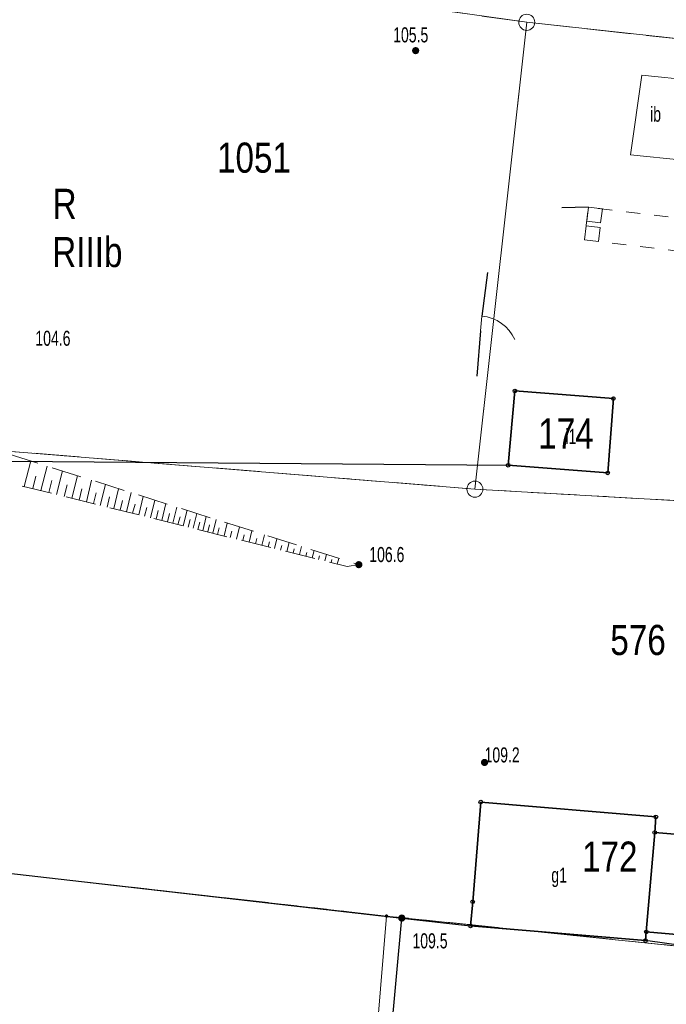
# Model space of a CAD drawing. Header units: inches. Extents: x 6497603 to 6502483, y 5925790 to 5934357.
# Tile 161 of 256: x 6501178 to 6501210, y 5926149 to 5926198. Entities that reach past the tile are written whole.
import ezdxf
from ezdxf.enums import TextEntityAlignment as Align

# ---------------------------------------------------------------- set-up
doc = ezdxf.new("R2010")
doc.units = ezdxf.units.IN
doc.header["$MEASUREMENT"] = 0
for name, pattern in [('1.5_0.75', [2.25, 1.5, -0.75]), ('219-1000', [0, 0]), ('egkk-1000', [3, 2.25, -0.75]), ('egug-1000', [1.5, 0.75, -0.75]), ('otda_1000', [1.4, 0.7, -0.7]), ('otof_1000', [0, 0])]:
    doc.linetypes.add(name, pattern=pattern)
for name, color, linetype in [('000 Inne (niezydentyfikowane)', 7, 'Continuous'), ('202-punkt graniczny', 7, 'Continuous'), ('203-punkt graniczny', 7, 'Continuous'), ('209-oznaczenie konturu klasyfikacyjnego', 7, 'Continuous'), ('210-oznaczenie konturu użytku gruntowego', 7, 'Continuous'), ('211-numer działki ewidencyjnej', 7, 'Continuous'), ('217-kontur klasyfikacyjny', 7, 'Continuous'), ('218-kontur użytku gruntowego', 7, 'Continuous'), ('219-działka ewidencyjna', 7, 'Continuous'), ('312-budynek ewidencyjny', 7, 'Continuous'), ('312-oznaczenie budynku ewidencyjnego', 7, 'Continuous'), ('312-oznaczenie budynku ewidencyjnego-Atr117', 7, 'Continuous'), ('furtka', 7, 'Continuous'), ('inna budowla', 7, 'Continuous'), ('inna budowla-Atr17', 7, 'Continuous'), ('ogrodzenie trwałe', 7, 'Continuous'), ('pikieta naturalna', 7, 'Continuous'), ('pikieta naturalna-Atr2', 7, 'Continuous'), ('Punkt budynku', 7, 'Continuous'), ('skarpa nieumocniona', 7, 'Continuous'), ('wiata', 7, 'Continuous')]:
    doc.layers.add(name, color=color, linetype=linetype)
doc.styles.get("Standard").update_dxf_attribs({"font": 'arial.ttf'})
doc.linetypes.add('902-1000', pattern='A,5,0,[1,ksztalty.shx,S=1,R=0,X=0,Y=0],5', length=10)

# ---------------------------------------------------------------- blocks, each defined once
blk = doc.blocks.new('202')
at = {"color": 0, "linetype": 'Continuous', "lineweight": 0}
blk.add_circle((0, 0), 0.4, dxfattribs=at)
blk = doc.blocks.new('203')
at = {"linetype": 'Continuous', "lineweight": 0}
h = blk.add_hatch(color=0, dxfattribs=at)
edge = h.paths.add_edge_path()
edge.add_arc((0, 0), 0.09, 0, 360)
blk = doc.blocks.new('PUNKTBUD')
at = {"color": 0}
blk.add_circle((0, 0), 0.09, dxfattribs=at)
blk = doc.blocks.new('PW01')
at = {"linetype": 'Continuous', "lineweight": 13}
h = blk.add_hatch(color=0, dxfattribs=at)
edge = h.paths.add_edge_path()
edge.add_arc((0, 0), 0.18, 0, 360)
blk = doc.blocks.new('IB10')
at = {"color": 0, "linetype": 'Continuous', "lineweight": 13}
for p, q in [((0, 0), (0, 0.7)), ((0, 0.7), (0.7, 0.7)), ((0.7, 0), (0.7, 0.7)), ((0.7, 0), (0, 0))]:
    blk.add_line(p, q, dxfattribs=at)
blk = doc.blocks.new('OK04')
at = {"color": 0, "linetype": 'Continuous', "lineweight": 0}
blk.add_arc((2, 0), 2, 120, 180, dxfattribs=at)

msp = doc.modelspace()

# ---------------------------------------------------------------- linework, layer by layer
at = {"layer": '000 Inne (niezydentyfikowane)', "color": 7, "linetype": 'Continuous', "lineweight": 18, "flags": 128}
for points in [[(6501177.89, 5926174.86), (6501178.21, 5926176.14)], [(6501178.71, 5926174.66), (6501179.02, 5926175.88)], [(6501178.31, 5926174.76), (6501178.46, 5926175.38)], [(6501179.5, 5926174.46), (6501179.79, 5926175.64)], [(6501180.25, 5926174.28), (6501180.53, 5926175.4)], [(6501179.11, 5926174.56), (6501179.26, 5926175.16)], [(6501179.88, 5926174.37), (6501180.02, 5926174.94)], [(6501180.98, 5926174.1), (6501181.24, 5926175.18)], [(6501181.67, 5926173.92), (6501181.93, 5926174.96)], [(6501180.62, 5926174.19), (6501180.76, 5926174.74)], [(6501181.33, 5926174.01), (6501181.46, 5926174.54)], [(6501182.01, 5926173.84), (6501182.13, 5926174.35)], [(6501182.34, 5926173.76), (6501182.58, 5926174.75)], [(6501182.97, 5926173.6), (6501183.21, 5926174.56)], [(6501183.59, 5926173.45), (6501183.81, 5926174.36)], [(6501182.66, 5926173.68), (6501182.78, 5926174.17)], [(6501183.28, 5926173.53), (6501183.4, 5926173.99)], [(6501183.88, 5926173.38), (6501183.99, 5926173.82)], [(6501184.17, 5926173.3), (6501184.39, 5926174.18)], [(6501184.74, 5926173.17), (6501184.94, 5926174.01)], [(6501185.28, 5926173.03), (6501185.48, 5926173.84)], [(6501184.46, 5926173.23), (6501184.56, 5926173.66)], [(6501185.01, 5926173.1), (6501185.11, 5926173.51)], [(6501185.54, 5926172.97), (6501185.64, 5926173.36)], [(6501185.79, 5926172.9), (6501185.99, 5926173.68)], [(6501186.29, 5926172.78), (6501186.48, 5926173.52)], [(6501186.78, 5926172.66), (6501186.95, 5926173.37)], [(6501186.04, 5926172.84), (6501186.14, 5926173.22)], [(6501186.53, 5926172.72), (6501186.62, 5926173.08)], [(6501187.02, 5926172.6), (6501187.11, 5926172.95)], [(6501187.27, 5926172.54), (6501187.44, 5926173.22)], [(6501187.51, 5926172.48), (6501187.59, 5926172.81)], [(6501187.83, 5926172.4), (6501187.99, 5926173.04)], [(6501188.45, 5926172.24), (6501188.6, 5926172.85)], [(6501188.14, 5926172.32), (6501188.22, 5926172.63)], [(6501188.77, 5926172.17), (6501188.84, 5926172.46)], [(6501189.08, 5926172.09), (6501189.22, 5926172.65)], [(6501189.71, 5926171.93), (6501189.84, 5926172.46)], [(6501189.4, 5926172.01), (6501189.46, 5926172.28)], [(6501190.02, 5926171.86), (6501190.09, 5926172.11)], [(6501190.34, 5926171.78), (6501190.46, 5926172.26)], [(6501190.65, 5926171.7), (6501190.71, 5926171.93)], [(6501190.96, 5926171.62), (6501191.07, 5926172.07)], [(6501191.59, 5926171.47), (6501191.69, 5926171.87)], [(6501191.28, 5926171.54), (6501191.33, 5926171.76)], [(6501191.91, 5926171.39), (6501191.95, 5926171.58)], [(6501192.22, 5926171.31), (6501192.31, 5926171.68)], [(6501192.53, 5926171.23), (6501192.58, 5926171.41)], [(6501192.85, 5926171.16), (6501192.93, 5926171.48)], [(6501193.16, 5926171.08), (6501193.2, 5926171.23)], [(6501193.47, 5926171), (6501193.55, 5926171.28)]]:
    msp.add_lwpolyline(points, dxfattribs=at)
at = {"layer": '217-kontur klasyfikacyjny', "color": 3, "linetype": 'egkk-1000', "lineweight": 18, "flags": 128}
for points in [[(6501202.9, 5926197.98), (6501169.89, 5926202.58)], [(6501200.32, 5926174.73), (6501202.9, 5926197.98)], [(6501202.9, 5926197.98), (6501224.93, 5926195.58)], [(6501175.39, 5926176.76), (6501200.32, 5926174.73)], [(6501211.36, 5926174.1), (6501200.32, 5926174.73)], [(6501175.87, 5926155.74), (6501195.92, 5926153.47)], [(6501195.92, 5926153.47), (6501234.31, 5926149.5)]]:
    msp.add_lwpolyline(points, dxfattribs=at)
at = {"layer": '218-kontur użytku gruntowego', "color": 3, "linetype": 'egug-1000', "lineweight": 18, "flags": 128}
for points in [[(6501202.9, 5926197.98), (6501169.89, 5926202.58)], [(6501200.32, 5926174.73), (6501202.9, 5926197.98)], [(6501202.9, 5926197.98), (6501224.93, 5926195.58)], [(6501175.39, 5926176.76), (6501200.32, 5926174.73)], [(6501211.36, 5926174.1), (6501200.32, 5926174.73)], [(6501195.92, 5926153.47), (6501175.87, 5926155.74)], [(6501234.31, 5926149.5), (6501195.92, 5926153.47)]]:
    msp.add_lwpolyline(points, dxfattribs=at)
at = {"layer": '219-działka ewidencyjna', "color": 3, "linetype": '219-1000', "lineweight": 18, "flags": 128}
for points in [[(6501144.85, 5926206.15), (6501202.9, 5926197.98)], [(6501200.32, 5926174.73), (6501202.9, 5926197.98)], [(6501224.93, 5926195.58), (6501202.9, 5926197.98)], [(6501200.32, 5926174.73), (6501175.39, 5926176.76)], [(6501211.36, 5926174.1), (6501200.32, 5926174.73)], [(6501195.92, 5926153.47), (6501172.99, 5926156.07)], [(6501195.92, 5926153.47), (6501192.37, 5926110.43)], [(6501195.92, 5926153.47), (6501234.31, 5926149.5)]]:
    msp.add_lwpolyline(points, dxfattribs=at)
at = {"layer": '312-budynek ewidencyjny', "color": 7, "linetype": 'Continuous', "lineweight": 35, "flags": 128}
for points in [[(6501201.97, 5926175.92), (6501202.31, 5926179.62)], [(6501202.31, 5926179.62), (6501207.21, 5926179.24)], [(6501207.21, 5926179.24), (6501206.93, 5926175.54)], [(6501206.93, 5926175.54), (6501201.97, 5926175.92)], [(6501200.21, 5926154.18), (6501200.61, 5926159.15)], [(6501200.61, 5926159.15), (6501209.33, 5926158.41)], [(6501209.33, 5926158.41), (6501209.27, 5926157.63)], [(6501209.27, 5926157.63), (6501208.85, 5926152.68)], [(6501208.85, 5926152.68), (6501209.27, 5926157.63)], [(6501209.27, 5926157.63), (6501217.81, 5926156.92)], [(6501200.1, 5926152.98), (6501200.21, 5926154.18)], [(6501208.81, 5926152.25), (6501200.1, 5926152.98)], [(6501208.85, 5926152.68), (6501208.81, 5926152.25)], [(6501217.39, 5926151.94), (6501208.85, 5926152.68)]]:
    msp.add_lwpolyline(points, dxfattribs=at)
at = {"layer": 'furtka', "color": 7, "linetype": 'otof_1000', "lineweight": 18, "flags": 128}
msp.add_lwpolyline([(6501200.67, 5926183.35), (6501200.6, 5926182.62)], dxfattribs=at)
at = {"layer": 'inna budowla', "color": 7, "linetype": 'Continuous', "lineweight": 18, "flags": 128}
msp.add_lwpolyline([(6501208.63, 5926195.34), (6501211.23, 5926195.08), (6501210.67, 5926191.11), (6501208.06, 5926191.38)], close=True, dxfattribs=at)
at = {"layer": 'ogrodzenie trwałe', "color": 7, "linetype": '902-1000', "lineweight": 25, "flags": 128}
for points in [[(6501205.97, 5926188.77), (6501204.64, 5926188.74)], [(6501200.95, 5926185.52), (6501200.67, 5926183.35)], [(6501200.6, 5926182.62), (6501200.41, 5926180.36)], [(6501175.16, 5926176.14), (6501201.97, 5926175.92)], [(6501175.8, 5926155.76), (6501196.68, 5926153.37), (6501200.1, 5926152.98)], [(6501194.67, 5926129.73), (6501195.57, 5926141.19), (6501196.68, 5926153.37)], [(6501229.94, 5926149.28), (6501208.81, 5926152.25)]]:
    msp.add_lwpolyline(points, dxfattribs=at)
at = {"layer": 'skarpa nieumocniona', "color": 7, "linetype": '1.5_0.75', "lineweight": 18, "flags": 128}
msp.add_lwpolyline([(6501194.54, 5926170.97), (6501193.96, 5926170.88), (6501175.07, 5926175.56), (6501173.62, 5926161.42), (6501170.85, 5926161.64), (6501174.19, 5926177.41)], close=True, dxfattribs=at)
msp.add_lwpolyline([(6501194.54, 5926170.97), (6501193.96, 5926170.88), (6501175.07, 5926175.56), (6501173.62, 5926161.42), (6501170.85, 5926161.64), (6501174.19, 5926177.41)], close=True, dxfattribs=at)
at = {"layer": 'wiata', "color": 7, "linetype": 'otda_1000', "lineweight": 18, "flags": 128}
msp.add_lwpolyline([(6501205.77, 5926187.15), (6501212.5, 5926186.33), (6501212.7, 5926187.95), (6501205.97, 5926188.77)], close=True, dxfattribs=at)

# ---------------------------------------------------------------- block references
at = {"layer": '202-punkt graniczny', "color": 7, "linetype": 'Continuous', "lineweight": 18}
for p in [(6501202.9, 5926197.98), (6501200.32, 5926174.73)]:
    msp.add_blockref('202', p, dxfattribs=at)
at = {"layer": '203-punkt graniczny', "color": 3, "linetype": 'Continuous', "lineweight": 18}
msp.add_blockref('203', (6501195.92, 5926153.47), dxfattribs=at)
at = {"layer": 'furtka', "color": 7, "linetype": 'Continuous', "lineweight": 18, "rotation": 264.523}
msp.add_blockref('OK04', (6501200.67, 5926183.35), dxfattribs=at)
at = {"layer": 'pikieta naturalna', "color": 7, "linetype": 'Continuous', "lineweight": 13}
for p in [(6501197.37, 5926196.57), (6501194.54, 5926170.97), (6501200.8, 5926161.12), (6501196.68, 5926153.37)]:
    msp.add_blockref('PW01', p, dxfattribs=at)
at = {"layer": 'Punkt budynku', "color": 5, "linetype": 'Continuous', "lineweight": 13}
for p in [(6501202.31, 5926179.62), (6501207.21, 5926179.24), (6501201.97, 5926175.92), (6501206.93, 5926175.54), (6501200.61, 5926159.15), (6501209.33, 5926158.41), (6501209.27, 5926157.63), (6501200.21, 5926154.18), (6501200.1, 5926152.98), (6501208.85, 5926152.68), (6501208.81, 5926152.25)]:
    msp.add_blockref('PUNKTBUD', p, dxfattribs=at)
at = {"layer": 'wiata', "color": 7, "linetype": 'Continuous', "lineweight": 18}
for p, rotation in [((6501205.97, 5926188.77), 262.962), ((6501205.77, 5926187.15), 353.0530000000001)]:
    msp.add_blockref('IB10', p, dxfattribs=dict(at, rotation=rotation))

# ---------------------------------------------------------------- texts
at = {"layer": '209-oznaczenie konturu klasyfikacyjnego', "color": 3, "linetype": 'Continuous', "lineweight": 18, "width": 0.79}
msp.add_text('RIIIb', height=1.5, dxfattribs=at).set_placement((6501179.28, 5926187.29), align=Align.TOP_LEFT)
at = {"layer": '210-oznaczenie konturu użytku gruntowego', "color": 3, "linetype": 'Continuous', "lineweight": 18, "width": 0.79}
msp.add_text('R', height=1.5, dxfattribs=at).set_placement((6501179.3, 5926188.19))
at = {"layer": '211-numer działki ewidencyjnej', "color": 3, "linetype": 'Continuous', "lineweight": 18, "width": 0.79}
for s, p in [('1051', (6501187.48, 5926191.99)), ('576', (6501207.06, 5926167.97))]:
    msp.add_text(s, height=1.5, dxfattribs=at).set_placement(p, align=Align.TOP_LEFT)
at = {"layer": '312-oznaczenie budynku ewidencyjnego', "color": 7, "linetype": 'Continuous', "lineweight": 18, "width": 0.79}
for s, p in [('174', (6501203.47, 5926176.75)), ('172', (6501205.65, 5926155.68))]:
    msp.add_text(s, height=1.5, dxfattribs=at).set_placement(p)
at = {"layer": '312-oznaczenie budynku ewidencyjnego-Atr117', "color": 7, "width": 0.667}
for s, p in [('i1', (6501205.1, 5926177.36)), ('g1', (6501204.51, 5926155.51))]:
    msp.add_text(s, height=0.75, dxfattribs=at).set_placement(p, align=Align.MIDDLE_CENTER)
at = {"layer": 'inna budowla-Atr17', "color": 7, "width": 0.667}
msp.add_text('ib', height=0.75, dxfattribs=at).set_placement((6501209.04, 5926193.03))
at = {"layer": 'pikieta naturalna-Atr2', "color": 7, "width": 0.667}
for s, p in [('105.5', (6501196.25, 5926196.98)), ('104.6', (6501178.44, 5926181.87)), ('106.6', (6501195.06, 5926171.1)), ('109.2', (6501200.8, 5926161.12)), ('109.5', (6501197.21, 5926151.86))]:
    msp.add_text(s, height=0.75, dxfattribs=at).set_placement(p)

doc.saveas('drawing.dxf')
